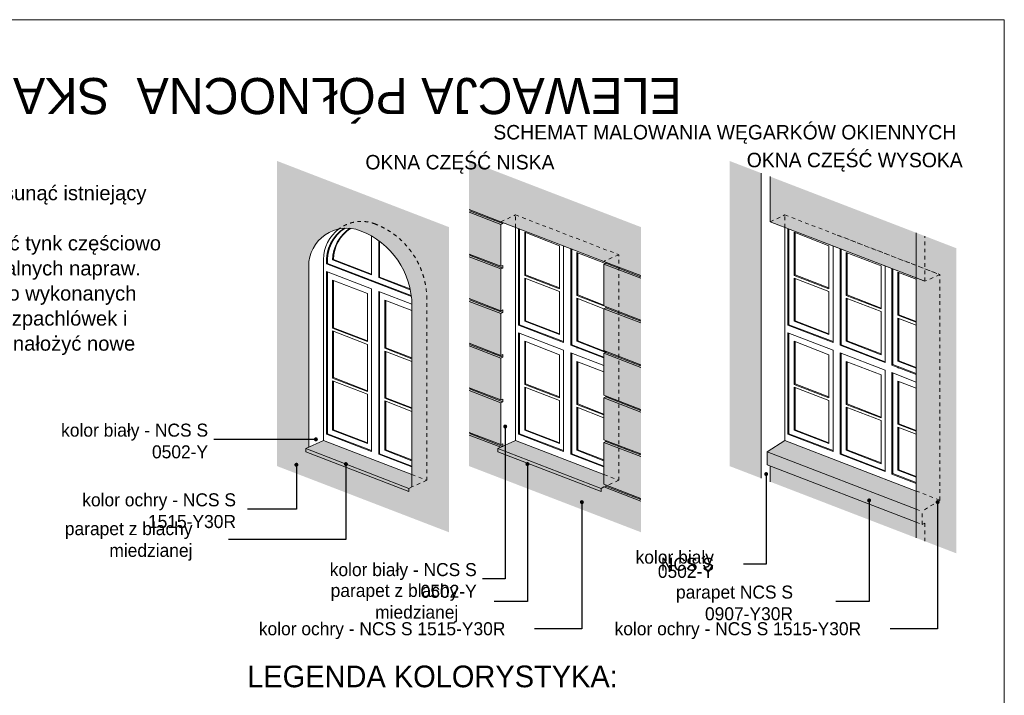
# Model space of a CAD drawing. Extents: x -396299 to -11759, y -15022 to 18278.
# Tile 57 of 205: x -280166 to -266544, y 8935 to 18278. Entities that reach past the tile are written whole.
import ezdxf

# ---------------------------------------------------------------- set-up
doc = ezdxf.new("R2010")
doc.units = 0
doc.header["$MEASUREMENT"] = 0
doc.linetypes.add('Hidden Line', pattern=[100, 50, -50])
doc.layers.add('Arch okna_Nr_Pióra__114', color=7, linetype='Continuous', lineweight=13, true_color=0xf1d696)
for name, color, linetype, lineweight in [('Arch okna_Nr_Pióra__32', 34, 'Continuous', 15), ('Arch opisy_Nr_Pióra__1', 7, 'Continuous', 25), ('Arch opisy_Nr_Pióra__21', 7, 'Continuous', 13), ('Arch opisy_Nr_Pióra__5', 7, 'Continuous', 13), ('ARCH TABELA_Nr_Pióra__21', 7, 'Continuous', 13), ('INWENT.ŚCIANY_Nr_Pióra__21', 7, 'Continuous', 13)]:
    doc.layers.add(name, color=color, linetype=linetype, lineweight=lineweight)
doc.styles.add('GENERATED_STYLE_10', font='arial.ttf')
doc.styles.add('GENERATED_STYLE_3', font='txt')
doc.styles.add('GENERATED_STYLE_4', font='txt')
doc.dimstyles.new('GENERATED_STYLE__11', dxfattribs={"dimtxt": 0.18, "dimasz": 109.44, "dimexe": 0.18, "dimexo": 0.0625, "dimgap": 0.09, "dimtad": 0, "dimtih": 1, "dimtoh": 1, "dimdec": 4, "dimzin": 0, "dimdsep": 46, "dimcen": 0.09, "dimadec": 0, "dimazin": 0, "dimtfac": 1, "dimtdec": 4, "dimtmove": 0, "dimatfit": 3, "dimldrblk": 'ARROWHEAD_11', "dimfxl": 0, "dimtolj": 1, "dimtzin": 0, "dimarcsym": 0})

# ---------------------------------------------------------------- blocks, each defined once
blk = doc.blocks.new('ARROWHEAD_11')
at = {"color": 0, "linetype": 'Continuous', "lineweight": 0}
blk.add_line((0, 0), (-1, 0), dxfattribs=at)
at = {"color": 0, "linetype": 'Continuous', "lineweight": 0, "const_width": 0.25, "flags": 128}
blk.add_lwpolyline([(-0.125, 0, 1), (0.125, 0, 1)], format="xyb", close=True, dxfattribs=at)

msp = doc.modelspace()

# ---------------------------------------------------------------- hatches: boundary and pattern name
at = {"layer": 'Arch okna_Nr_Pióra__114', "linetype": 'Continuous', "lineweight": 0, "true_color": 0x786b4b}
h = msp.add_hatch(color=47, dxfattribs=at)
h.paths.add_polyline_path([(-276605.6, 16324.9), (-276605.6, 12104.9), (-274227.8, 11190.4), (-274227.8, 15410.3)], flags=0)
h.paths.add_polyline_path([(-276208.3, 12301.6), (-276208.3, 12346.6), (-276167.3, 12365.2), (-276167.3, 14870.2, -0.5263345), (-275453.3, 15360.6, -0.3049957), (-274739.5, 14342.7), (-274739.3, 11816), (-274780.3, 11797.4), (-274780.3, 11752.4), (-274795, 11758.1)], flags=0)
h = msp.add_hatch(color=47, dxfattribs=at)
h.paths.add_polyline_path([(-271570.7, 11190.4), (-271570.7, 15410.3), (-273948.5, 16324.9), (-273948.5, 12104.9)], flags=0)
h.paths.add_polyline_path([(-273551.1, 12301.6), (-273551.1, 12346.6), (-273482.8, 12377.6), (-273482.8, 12415.1), (-273510.2, 12402.7), (-273510.2, 12981.7), (-273482.8, 12994.1), (-273482.8, 13031.6), (-273510.2, 13019.2), (-273510.2, 13598.2), (-273482.8, 13610.6), (-273482.8, 13648.1), (-273510.2, 13635.7), (-273510.2, 14214.7), (-273482.8, 14227.1), (-273482.8, 14264.6), (-273510.2, 14252.2), (-273510.2, 14831.2), (-273482.8, 14843.6), (-273482.8, 14881.1), (-273510.2, 14868.7), (-273510.2, 15447.7), (-273482.8, 15460.1), (-273482.8, 15474.7), (-272054.7, 14925.4), (-272054.7, 14910.8), (-272082.1, 14898.5), (-272082.1, 14319.5), (-272054.7, 14308.9), (-272054.7, 14294.3), (-272082.1, 14281.8), (-272082.1, 13703), (-272054.7, 13692.4), (-272054.7, 13677.8), (-272082.1, 13665.3), (-272082.1, 13086.5), (-272054.7, 13075.9), (-272054.7, 13061.3), (-272082.1, 13048.8), (-272082.1, 12470), (-272054.7, 12459.4), (-272054.7, 12444.8), (-272082.1, 12432.5), (-272082.1, 11853.5), (-272054.7, 11842.9), (-272054.7, 11828.3), (-272123.1, 11797.4), (-272123.1, 11752.4)], flags=0)
for points in [[(-269906.3, 16156.3), (-270344.7, 16324.9), (-270344.7, 12104.9), (-269906.3, 11936.3)], [(-267764.3, 15332.4), (-269783.4, 16109), (-269783.4, 15485.2), (-267764.3, 14708.6)], [(-267208.9, 10898.8), (-267208.9, 15118.8), (-267764.3, 15332.4), (-267764.3, 11112.5)], [(-269783.4, 12105.9), (-269783.4, 11889), (-267764.3, 11112.5), (-267764.3, 11329.3)]]:
    msp.add_hatch(color=47, dxfattribs=at).paths.add_polyline_path(points, flags=0)
at = {"layer": 'Arch okna_Nr_Pióra__114', "linetype": 'Continuous', "lineweight": 0, "true_color": 0x3c3525}
for points in [[(-267764.3, 11760.3), (-269578.4, 12458), (-269824.4, 12301.6), (-267764.3, 11509.3)], [(-267764.3, 11329.3), (-267764.3, 11509.3), (-269824.4, 12301.6), (-269824.4, 12121.6)]]:
    msp.add_hatch(color=39, dxfattribs=at).paths.add_polyline_path(points, flags=0)
at = {"layer": 'Arch okna_Nr_Pióra__32', "linetype": 'Continuous', "lineweight": 0, "true_color": 0x603000}
for points in [[(-274780.3, 11797.4), (-274739.3, 11816), (-274739.3, 11987.6), (-275962.3, 12458), (-276208.3, 12346.6)], [(-272123.1, 11797.4), (-272082.1, 11816), (-272082, 11815.9), (-272054.7, 11828.3), (-272054.8, 11828.3), (-272054.7, 11828.4), (-272054.7, 11842.9), (-272082.1, 11853.5), (-272082.1, 11987.6), (-273305.2, 12458), (-273551.1, 12346.6)], [(-274780.3, 11752.4), (-274780.3, 11797.4), (-276208.3, 12346.6), (-276208.3, 12301.6)], [(-272123.1, 11797.4), (-273551.1, 12346.6), (-273551.1, 12301.6), (-272123.1, 11752.4)]]:
    msp.add_hatch(color=48, dxfattribs=at).paths.add_polyline_path(points, flags=0)

# ---------------------------------------------------------------- linework, layer by layer
at = {"layer": 'ARCH TABELA_Nr_Pióra__21', "linetype": 'Continuous'}
for p, q in [((-341543.7, 18278.4), (-266543.7, 18278.4)), ((-266543.7, 18278.4), (-266543.7, -11421.6))]:
    msp.add_line(p, q, dxfattribs=at)
at = {"layer": 'INWENT.ŚCIANY_Nr_Pióra__21', "linetype": 'Continuous'}
for p, q in [((-269906.3, 16156.3), (-269906.3, 11936.3)), ((-269783.4, 15485.2), (-269783.4, 16109)), ((-273510.2, 15485.2), (-273948.5, 15653.8)), ((-273510.2, 15447.7), (-273948.5, 15616.3)), ((-273482.8, 15460.1), (-273943.5, 15637.2)), ((-273510.2, 15485.2), (-272082.1, 14936)), ((-273482.8, 15460.1), (-273510.2, 15447.7)), ((-273510.2, 14868.7), (-273510.2, 15447.7)), ((-273482.8, 15474.7), (-273482.8, 15460.1)), ((-273305.2, 12458), (-273305.2, 15406.4)), ((-269783.4, 15485.2), (-267764.3, 14708.6)), ((-269578.4, 12458), (-269578.4, 15406.4)), ((-275297.3, 14748.7), (-275297.3, 15286.2)), ((-273263.2, 14054.3), (-273263.2, 15390.2)), ((-273249.5, 14060.5), (-273249.5, 15385)), ((-273179.5, 15338.2), (-272696.5, 15152.4)), ((-273179.5, 14742.9), (-273179.5, 15338.2)), ((-273165.8, 14749.1), (-273165.8, 15333)), ((-269536.4, 14054.3), (-269536.4, 15390.2)), ((-269522.7, 14060.5), (-269522.7, 15385)), ((-269452.7, 15338.2), (-268969.7, 15152.4)), ((-269452.7, 14742.9), (-269452.7, 15338.2)), ((-269439, 14749.1), (-269439, 15333)), ((-267764.3, 11112.5), (-267764.3, 15332.4)), ((-275199.3, 14711), (-275199.3, 15222.7)), ((-275185.6, 14717.1), (-275185.6, 15212.7)), ((-272696.5, 14557.1), (-272696.5, 15152.4)), ((-272640.2, 13814.7), (-272640.2, 15150.6)), ((-269062.3, 15207.9), (-267641.3, 14661.3)), ((-268969.7, 14557.1), (-268969.7, 15152.4)), ((-268913.4, 13814.7), (-268913.4, 15150.6)), ((-273510.2, 14868.7), (-273948.5, 15037.3)), ((-273510.2, 14831.2), (-273948.5, 14999.8)), ((-273482.8, 14843.6), (-273943.5, 15020.7)), ((-272542.2, 13777), (-272542.2, 15112.9)), ((-272528.5, 13783.2), (-272528.5, 15107.6)), ((-272458.5, 15060.9), (-272060.9, 14908)), ((-272458.5, 14465.6), (-272458.5, 15060.9)), ((-272444.8, 14471.8), (-272444.8, 15055.6)), ((-268815.4, 13777), (-268815.4, 15112.9)), ((-268801.7, 13783.2), (-268801.7, 15107.6)), ((-268731.7, 14465.6), (-268731.7, 15060.9)), ((-268731.7, 15060.9), (-268248.7, 14875.1)), ((-268718, 14471.8), (-268718, 15055.6)), ((-276167.3, 12365.2), (-276167.3, 14870.2)), ((-275962.3, 12458), (-275962.3, 14963)), ((-275920.3, 14901.8), (-275906.6, 14908)), ((-275920.3, 14901.8), (-274746.8, 14450.5)), ((-275906.6, 14908), (-274748.3, 14462.5)), ((-275836.6, 14956.1), (-275823, 14962.3)), ((-275836.6, 14956.1), (-275297.3, 14748.7)), ((-275823, 14962.3), (-275297.3, 14760.1)), ((-273510.2, 14868.7), (-273482.8, 14881.1)), ((-273482.8, 14881.1), (-273482.8, 14843.6)), ((-271570.7, 14739.2), (-272082.1, 14936)), ((-272082.1, 14898.3), (-272054.7, 14910.8)), ((-272082.1, 14319.5), (-272082.1, 14898.5)), ((-271570.7, 14701.7), (-272082.1, 14898.5)), ((-272054.7, 14910.8), (-272054.7, 14925.4)), ((-271570.7, 14724.6), (-272054.7, 14910.8)), ((-268248.7, 14279.8), (-268248.7, 14875.1)), ((-268192.4, 13537.4), (-268192.4, 14873.3)), ((-275920.3, 14796.8), (-275297.3, 14557.2)), ((-275920.3, 12546.8), (-275920.3, 14796.8)), ((-275906.6, 12553), (-275906.6, 14791.6)), ((-275185.6, 14717.1), (-275199.3, 14711)), ((-275185.6, 14717.1), (-274764.1, 14555)), ((-273482.8, 14843.6), (-273510.2, 14831.2)), ((-273510.2, 14252.2), (-273510.2, 14831.2)), ((-273165.8, 14749.1), (-273179.5, 14742.9)), ((-273179.5, 14742.9), (-272696.5, 14557.1)), ((-273165.8, 14749.1), (-272696.5, 14568.6)), ((-269439, 14749.1), (-269452.7, 14742.9)), ((-269452.7, 14742.9), (-268969.7, 14557.1)), ((-269439, 14749.1), (-268969.7, 14568.6)), ((-268101.4, 13502.4), (-268101.4, 14838.3)), ((-268087.7, 13508.6), (-268087.7, 14833)), ((-268017.7, 14786.3), (-267764.3, 14688.8)), ((-268017.7, 14191), (-268017.7, 14786.3)), ((-268004, 14197.2), (-268004, 14781)), ((-275836.6, 14678.2), (-275353.6, 14492.4)), ((-275836.6, 14012.7), (-275836.6, 14678.2)), ((-275823, 14018.8), (-275823, 14673)), ((-275199.3, 14711), (-274761.5, 14542.6)), ((-273179.5, 14108.6), (-273179.5, 14703.9)), ((-273179.5, 14703.9), (-272696.5, 14518.1)), ((-273165.8, 14114.8), (-273165.8, 14698.6)), ((-269452.7, 14703.9), (-268969.7, 14518.1)), ((-269452.7, 14108.6), (-269452.7, 14703.9)), ((-269439, 14114.8), (-269439, 14698.6)), ((-275353.6, 13826.9), (-275353.6, 14492.4)), ((-275297.3, 12307.2), (-275297.3, 14557.2)), ((-275199.3, 14519.5), (-274739.5, 14342.7)), ((-275199.3, 12269.5), (-275199.3, 14519.5)), ((-275185.6, 12275.7), (-275185.6, 14514.3)), ((-272696.5, 13922.8), (-272696.5, 14518.1)), ((-272444.8, 14471.8), (-272458.5, 14465.6)), ((-272458.5, 14465.6), (-272082.1, 14320.8)), ((-272444.8, 14471.8), (-272082.1, 14332.3)), ((-268969.7, 13922.8), (-268969.7, 14518.1)), ((-268718, 14471.8), (-268731.7, 14465.6)), ((-268731.7, 14465.6), (-268248.7, 14279.8)), ((-268718, 14471.8), (-268248.7, 14291.3)), ((-275115.6, 14400.9), (-274739.3, 14256.1)), ((-275115.6, 13735.3), (-275115.6, 14400.9)), ((-275102, 13741.5), (-275102, 14395.6)), ((-274739.3, 11816), (-274739.3, 14321)), ((-273510.2, 14252.2), (-273948.5, 14420.8)), ((-273510.2, 14214.7), (-273948.5, 14383.3)), ((-273482.8, 14227.1), (-273943.5, 14404.2)), ((-272458.5, 13831.3), (-272458.5, 14426.6)), ((-272458.5, 14426.6), (-272082.1, 14281.8)), ((-272444.8, 13837.5), (-272444.8, 14421.3)), ((-271570.7, 14122.7), (-272082.1, 14319.5)), ((-272054.7, 14294.3), (-272054.7, 14308.9)), ((-268731.7, 13831.3), (-268731.7, 14426.6)), ((-268731.7, 14426.6), (-268248.7, 14240.8)), ((-268718, 13837.5), (-268718, 14421.3)), ((-273510.2, 14252.2), (-273482.8, 14264.6)), ((-273482.8, 14227.1), (-273510.2, 14214.7)), ((-273510.2, 13635.7), (-273510.2, 14214.7)), ((-273482.8, 14264.6), (-273482.8, 14227.1)), ((-272082.1, 14281.8), (-272054.7, 14294.3)), ((-272082.1, 13703), (-272082.1, 14282)), ((-271570.7, 14085.2), (-272082.1, 14282)), ((-271570.7, 14108.1), (-272054.7, 14294.3)), ((-268248.7, 13645.5), (-268248.7, 14240.8)), ((-268004, 14197.2), (-268017.7, 14191)), ((-268017.7, 14191), (-267764.3, 14093.5)), ((-268004, 14197.2), (-267764.3, 14105)), ((-273263.2, 14054.3), (-273249.5, 14060.5)), ((-273263.2, 14054.3), (-272640.2, 13814.7)), ((-273249.5, 14060.5), (-272640.2, 13826.2)), ((-273165.8, 14114.8), (-273179.5, 14108.6)), ((-273179.5, 14108.6), (-272696.5, 13922.8)), ((-273165.8, 14114.8), (-272696.5, 13934.3)), ((-269536.4, 14054.3), (-269522.7, 14060.5)), ((-269536.4, 14054.3), (-268913.4, 13814.7)), ((-269522.7, 14060.5), (-268913.4, 13826.2)), ((-269439, 14114.8), (-269452.7, 14108.6)), ((-269452.7, 14108.6), (-268969.7, 13922.8)), ((-269439, 14114.8), (-268969.7, 13934.3)), ((-268017.7, 13556.7), (-268017.7, 14152)), ((-268017.7, 14152), (-267764.3, 14054.5)), ((-268004, 13562.9), (-268004, 14146.7)), ((-275823, 14018.8), (-275836.6, 14012.7)), ((-275836.6, 14012.7), (-275353.6, 13826.9)), ((-275836.6, 13973.7), (-275353.6, 13787.9)), ((-275836.6, 13322.3), (-275836.6, 13973.7)), ((-275823, 14018.8), (-275353.6, 13838.3)), ((-275823, 13328.5), (-275823, 13968.4)), ((-273263.2, 13949.3), (-272640.2, 13709.7)), ((-273263.2, 12546.8), (-273263.2, 13949.3)), ((-273249.5, 12553), (-273249.5, 13944.1)), ((-269536.4, 12546.8), (-269536.4, 13949.3)), ((-269536.4, 13949.3), (-268913.4, 13709.7)), ((-269522.7, 12553), (-269522.7, 13944.1)), ((-275353.6, 13136.6), (-275353.6, 13787.9)), ((-273510.2, 13635.7), (-273948.5, 13804.3)), ((-273510.2, 13598.2), (-273948.5, 13766.8)), ((-273482.8, 13610.6), (-273943.5, 13787.7)), ((-273179.5, 13235.4), (-273179.5, 13830.7)), ((-273179.5, 13830.7), (-272696.5, 13644.9)), ((-273165.8, 13241.6), (-273165.8, 13825.5)), ((-272528.5, 13783.2), (-272542.2, 13777)), ((-272542.2, 13777), (-272082.1, 13600.1)), ((-272528.5, 13783.2), (-272082.1, 13611.5)), ((-272444.8, 13837.5), (-272458.5, 13831.3)), ((-272458.5, 13831.3), (-272056.8, 13676.8)), ((-272444.8, 13837.5), (-272054.7, 13687.4)), ((-269452.7, 13235.4), (-269452.7, 13830.7)), ((-269452.7, 13830.7), (-268969.7, 13644.9)), ((-269439, 13241.6), (-269439, 13825.5)), ((-268815.4, 13777), (-268801.7, 13783.2)), ((-268815.4, 13777), (-268192.4, 13537.4)), ((-268801.7, 13783.2), (-268192.4, 13548.8)), ((-268718, 13837.5), (-268731.7, 13831.3)), ((-268731.7, 13831.3), (-268248.7, 13645.5)), ((-268718, 13837.5), (-268248.7, 13657)), ((-275102, 13741.5), (-275115.6, 13735.3)), ((-275115.6, 13735.3), (-274739.3, 13590.6)), ((-275115.6, 13696.3), (-274739.3, 13551.6)), ((-275115.6, 13045), (-275115.6, 13696.3)), ((-275102, 13741.5), (-274739.3, 13602)), ((-275102, 13051.2), (-275102, 13691.1)), ((-273510.2, 13635.7), (-273482.8, 13648.1)), ((-273482.8, 13648.1), (-273482.8, 13610.6)), ((-272696.5, 13049.6), (-272696.5, 13644.9)), ((-272640.2, 12307.2), (-272640.2, 13709.7)), ((-272542.2, 13672), (-272082.1, 13495.1)), ((-272542.2, 12269.5), (-272542.2, 13672)), ((-272528.5, 12275.7), (-272528.5, 13666.8)), ((-272444.8, 13741.5), (-272458.5, 13735.3)), ((-271570.7, 13506.2), (-272082.1, 13703)), ((-272082.1, 13665.3), (-272054.7, 13677.8)), ((-272082.1, 13086.5), (-272082.1, 13665.5)), ((-271570.7, 13468.7), (-272082.1, 13665.5)), ((-272054.7, 13677.8), (-272054.7, 13692.4)), ((-271570.7, 13491.6), (-272054.7, 13677.8)), ((-268969.7, 13049.6), (-268969.7, 13644.9)), ((-268913.4, 12307.2), (-268913.4, 13709.7)), ((-268815.4, 13672), (-268192.4, 13432.4)), ((-268815.4, 12269.5), (-268815.4, 13672)), ((-268801.7, 12275.7), (-268801.7, 13666.8)), ((-273482.8, 13610.6), (-273510.2, 13598.2)), ((-273510.2, 13019.2), (-273510.2, 13598.2)), ((-272458.5, 12958.1), (-272458.5, 13553.4)), ((-272458.5, 13553.4), (-272082.1, 13408.6)), ((-272444.8, 12964.3), (-272444.8, 13548.1)), ((-268731.7, 13553.4), (-268248.7, 13367.6)), ((-268731.7, 12958.1), (-268731.7, 13553.4)), ((-268718, 12964.3), (-268718, 13548.1)), ((-268087.7, 13508.6), (-268101.4, 13502.4)), ((-268101.4, 13502.4), (-267764.3, 13372.8)), ((-268087.7, 13508.6), (-267764.3, 13384.2)), ((-268004, 13562.9), (-268017.7, 13556.7)), ((-268017.7, 13556.7), (-267764.3, 13459.2)), ((-268004, 13562.9), (-267764.3, 13470.7)), ((-268248.7, 12772.3), (-268248.7, 13367.6)), ((-268192.4, 12029.9), (-268192.4, 13432.4)), ((-268101.4, 11994.9), (-268101.4, 13397.4)), ((-268101.4, 13397.4), (-267764.3, 13267.8)), ((-268087.7, 12001.1), (-268087.7, 13392.1)), ((-268004, 13466.9), (-268017.7, 13460.7)), ((-275823, 13328.5), (-275836.6, 13322.3)), ((-275836.6, 13322.3), (-275353.6, 13136.6)), ((-275836.6, 13283.3), (-275353.6, 13097.6)), ((-275836.6, 12601.1), (-275836.6, 13283.3)), ((-275823, 13328.5), (-275353.6, 13148)), ((-275823, 12607.3), (-275823, 13278.1)), ((-273165.8, 13241.6), (-273179.5, 13235.4)), ((-273179.5, 13235.4), (-272696.5, 13049.6)), ((-273165.8, 13241.6), (-272696.5, 13061.1)), ((-269439, 13241.6), (-269452.7, 13235.4)), ((-269452.7, 13235.4), (-268969.7, 13049.6)), ((-269439, 13241.6), (-268969.7, 13061.1)), ((-268017.7, 12683.5), (-268017.7, 13278.8)), ((-268017.7, 13278.8), (-267764.3, 13181.3)), ((-268004, 12689.7), (-268004, 13273.5)), ((-275353.6, 12415.3), (-275353.6, 13097.6)), ((-273510.2, 13019.2), (-273948.5, 13187.8)), ((-273510.2, 12981.7), (-273948.5, 13150.3)), ((-273482.8, 12994.1), (-273943.5, 13171.2)), ((-273179.5, 13196.4), (-272696.5, 13010.6)), ((-273179.5, 12601.1), (-273179.5, 13196.4)), ((-273165.8, 12607.3), (-273165.8, 13191.1)), ((-271570.7, 12889.7), (-272082.1, 13086.5)), ((-269452.7, 12601.1), (-269452.7, 13196.4)), ((-269452.7, 13196.4), (-268969.7, 13010.6)), ((-269439, 12607.3), (-269439, 13191.1)), ((-275102, 13051.2), (-275115.6, 13045)), ((-275115.6, 13045), (-274739.3, 12900.3)), ((-275115.6, 13006), (-274739.3, 12861.3)), ((-275115.6, 12323.8), (-275115.6, 13006)), ((-275102, 13051.2), (-274739.3, 12911.7)), ((-275102, 12330), (-275102, 13000.8)), ((-273510.2, 13019.2), (-273482.8, 13031.6)), ((-273482.8, 12994.1), (-273510.2, 12981.7)), ((-273510.2, 12402.7), (-273510.2, 12981.7)), ((-273482.8, 13031.6), (-273482.8, 12994.1)), ((-272696.5, 12415.3), (-272696.5, 13010.6)), ((-272444.8, 12964.3), (-272458.5, 12958.1)), ((-272458.5, 12958.1), (-272082.1, 12813.3)), ((-272444.8, 12964.3), (-272082.1, 12824.8)), ((-272082.1, 13048.8), (-272054.7, 13061.3)), ((-272082.1, 12470), (-272082.1, 13049)), ((-271570.7, 12852.2), (-272082.1, 13049)), ((-272054.7, 13061.3), (-272054.7, 13075.9)), ((-271570.7, 12875.1), (-272054.7, 13061.3)), ((-268969.7, 12415.3), (-268969.7, 13010.6)), ((-268718, 12964.3), (-268731.7, 12958.1)), ((-268731.7, 12958.1), (-268248.7, 12772.3)), ((-268718, 12964.3), (-268248.7, 12783.8)), ((-272458.5, 12323.8), (-272458.5, 12919.1)), ((-272458.5, 12919.1), (-272082.1, 12774.3)), ((-272444.8, 12330), (-272444.8, 12913.8)), ((-268731.7, 12919.1), (-268248.7, 12733.3)), ((-268731.7, 12323.8), (-268731.7, 12919.1)), ((-268718, 12330), (-268718, 12913.8)), ((-268248.7, 12138), (-268248.7, 12733.3)), ((-268004, 12689.7), (-268017.7, 12683.5)), ((-268017.7, 12683.5), (-267764.3, 12586)), ((-268004, 12689.7), (-267764.3, 12597.5)), ((-275920.3, 12546.8), (-275906.6, 12553)), ((-275920.3, 12546.8), (-275297.3, 12307.2)), ((-275906.6, 12553), (-275297.3, 12318.7)), ((-275823, 12607.3), (-275836.6, 12601.1)), ((-275836.6, 12601.1), (-275353.6, 12415.3)), ((-275823, 12607.3), (-275353.6, 12426.8)), ((-273510.2, 12402.7), (-273948.5, 12571.3)), ((-273510.2, 12365.2), (-273948.5, 12533.8)), ((-273482.8, 12377.6), (-273943.5, 12554.7)), ((-273263.2, 12546.8), (-273249.5, 12553)), ((-273263.2, 12546.8), (-272640.2, 12307.2)), ((-273249.5, 12553), (-272640.2, 12318.7)), ((-273165.8, 12607.3), (-273179.5, 12601.1)), ((-273179.5, 12601.1), (-272696.5, 12415.3)), ((-273165.8, 12607.3), (-272696.5, 12426.8)), ((-269536.4, 12546.8), (-269522.7, 12553)), ((-269536.4, 12546.8), (-268913.4, 12307.2)), ((-269522.7, 12553), (-268913.4, 12318.7)), ((-269439, 12607.3), (-269452.7, 12601.1)), ((-269452.7, 12601.1), (-268969.7, 12415.3)), ((-269439, 12607.3), (-268969.7, 12426.8)), ((-268017.7, 12049.2), (-268017.7, 12644.5)), ((-268017.7, 12644.5), (-267764.3, 12547)), ((-268004, 12055.4), (-268004, 12639.2)), ((-275962.3, 12458), (-276208.3, 12346.6)), ((-275962.3, 12458), (-274739.3, 11987.6)), ((-273305.2, 12458), (-273551.1, 12346.6)), ((-273510.2, 12402.7), (-273482.8, 12415.1)), ((-273482.8, 12415.1), (-273482.8, 12377.6)), ((-273305.2, 12458), (-272082.1, 11987.6)), ((-271570.7, 12273.2), (-272082.1, 12470)), ((-272082.1, 12432.3), (-272054.7, 12444.8)), ((-272082.1, 11853.5), (-272082.1, 12432.5)), ((-271570.7, 12235.7), (-272082.1, 12432.5)), ((-272054.7, 12444.8), (-272054.7, 12459.4)), ((-271570.7, 12258.6), (-272054.7, 12444.8)), ((-269578.4, 12458), (-269824.4, 12301.6)), ((-269578.4, 12458), (-267764.3, 11760.3)), ((-276208.3, 12346.6), (-276208.3, 12301.6)), ((-276208.3, 12346.6), (-274780.3, 11797.4)), ((-276208.3, 12301.6), (-274780.3, 11752.4)), ((-275185.6, 12275.7), (-275199.3, 12269.5)), ((-275199.3, 12269.5), (-274739.3, 12092.6)), ((-275185.6, 12275.7), (-274739.3, 12104)), ((-275102, 12330), (-275115.6, 12323.8)), ((-275115.6, 12323.8), (-274739.3, 12179)), ((-275102, 12330), (-274739.3, 12190.5)), ((-273551.1, 12346.6), (-273551.1, 12301.6)), ((-273551.1, 12346.6), (-272123.1, 11797.4)), ((-273551.1, 12301.6), (-272123.1, 11752.4)), ((-273482.8, 12377.6), (-273510.2, 12365.2)), ((-272528.5, 12275.7), (-272542.2, 12269.5)), ((-272542.2, 12269.5), (-272082.1, 12092.6)), ((-272528.5, 12275.7), (-272082.1, 12104)), ((-272444.8, 12330), (-272458.5, 12323.8)), ((-272458.5, 12323.8), (-272082.1, 12179)), ((-272444.8, 12330), (-272082.1, 12190.5)), ((-269824.4, 12301.6), (-267764.3, 11509.3)), ((-269824.4, 12301.6), (-269824.4, 12121.6)), ((-268815.4, 12269.5), (-268801.7, 12275.7)), ((-268815.4, 12269.5), (-268192.4, 12029.9)), ((-268801.7, 12275.7), (-268192.4, 12041.3)), ((-268718, 12330), (-268731.7, 12323.8)), ((-268731.7, 12323.8), (-268248.7, 12138)), ((-268718, 12330), (-268248.7, 12149.5)), ((-269824.4, 12121.6), (-267764.3, 11329.3)), ((-269783.4, 11889), (-269783.4, 12105.9)), ((-268087.7, 12001.1), (-268101.4, 11994.9)), ((-268101.4, 11994.9), (-267764.3, 11865.3)), ((-268087.7, 12001.1), (-267764.3, 11876.7)), ((-268004, 12055.4), (-268017.7, 12049.2)), ((-268017.7, 12049.2), (-267764.3, 11951.7)), ((-268004, 12055.4), (-267764.3, 11963.2)), ((-271570.7, 11656.7), (-272082.1, 11853.5)), ((-274739.3, 11816), (-274780.3, 11797.4)), ((-274780.3, 11752.4), (-274780.3, 11797.4)), ((-272082.1, 11816), (-272123.1, 11797.4)), ((-272123.1, 11752.4), (-272123.1, 11797.4)), ((-272082.1, 11815.8), (-272054.7, 11828.3)), ((-271570.7, 11619.2), (-272082.1, 11816)), ((-271570.7, 11642.1), (-272054.8, 11828.3)), ((-272054.7, 11828.3), (-272054.7, 11842.9))]:
    msp.add_line(p, q, dxfattribs=at)
at = {"layer": 'INWENT.ŚCIANY_Nr_Pióra__21', "linetype": 'Hidden Line'}
for p, q in [((-273510.2, 15485.2), (-273305.2, 15578)), ((-273305.2, 15406.4), (-273305.2, 15578)), ((-273305.2, 15578), (-271877.2, 15028.7)), ((-269783.4, 15485.2), (-269578.4, 15578)), ((-269578.4, 15406.4), (-269578.4, 15578)), ((-269578.4, 15578), (-267436.3, 14754.1)), ((-268857.4, 15300.7), (-267436.3, 14754.1)), ((-267641.3, 14661.3), (-267641.3, 15285.1)), ((-271877.2, 15028.7), (-272082.1, 14936)), ((-271877.2, 11908.7), (-271877.2, 15028.7)), ((-267436.3, 14754.1), (-267641.3, 14661.3)), ((-267436.3, 11634.1), (-267436.3, 14754.1)), ((-267764.3, 14708.6), (-267641.3, 14661.3)), ((-274534.3, 11908.7), (-274534.3, 14413.7)), ((-274739.3, 11987.6), (-274534.3, 11908.7)), ((-272082.1, 11987.6), (-271877.2, 11908.7)), ((-274534.3, 11908.7), (-274739.3, 11816)), ((-271877.2, 11908.7), (-272054.8, 11828.3)), ((-267764.3, 11760.3), (-267436.3, 11634.1)), ((-267436.3, 11634.1), (-267682.3, 11477.8)), ((-267764.3, 11509.3), (-267682.3, 11477.8)), ((-267682.3, 11297.8), (-267682.3, 11477.8)), ((-267764.3, 11329.3), (-267682.3, 11297.8)), ((-267682.3, 11297.8), (-267641.3, 11316.3)), ((-267641.3, 11065.2), (-267641.3, 11316.3))]:
    msp.add_line(p, q, dxfattribs=at)
at = {"layer": 'INWENT.ŚCIANY_Nr_Pióra__21', "linetype": 'Continuous'}
for centre, radius, start, end in [((-275641.9, 14870.2), 525.4, 68.96249, 180), ((-275393.9, 14944.7), 528.2, 121.55029, 184.66062), ((-275381.7, 14949.9), 526.7, 122.28273, 184.56526), ((-275297.3, 14946.7), 539.4, 124.00379, 179.0027), ((-275292.8, 14953.5), 530.2, 124.02516, 179.05608), ((-275436.9, 14963), 525.4, 126.71876, 180), ((-275853.1, 14321), 1113.9, 0, 68.96249)]:
    msp.add_arc(centre, radius, start, end, dxfattribs=at)
at = {"layer": 'INWENT.ŚCIANY_Nr_Pióra__21', "linetype": 'Hidden Line'}
for centre, radius, start, end in [((-275436.9, 14963), 525.4, 68.96249, 126.71876), ((-275648.1, 14413.7), 1113.9, 0, 68.96249)]:
    msp.add_arc(centre, radius, start, end, dxfattribs=at)

# ---------------------------------------------------------------- texts
at = {"layer": 'Arch opisy_Nr_Pióra__1', "linetype": 'Continuous', "insert": (-282935.2, 16972.5), "char_height": 500, "attachment_point": 3, "rotation": 180, "style": 'GENERATED_STYLE_4'}
msp.add_mtext('{ELEWACJA PÓŁNOCNA  SKALA 1:100}', dxfattribs=at)
at = {"layer": 'Arch opisy_Nr_Pióra__1', "linetype": 'Continuous', "char_height": 200, "style": 'GENERATED_STYLE_3'}
for s, insert, attachment_point in [('{SCHEMAT MALOWANIA WĘGARKÓW OKIENNYCH}', (-267208.9, 16822.2), 3), ('{OKNA CZĘŚĆ NISKA}', (-275382.6, 16407.9), 1), ('{OKNA CZĘŚĆ WYSOKA}', (-270106.7, 16437.9), 1)]:
    msp.add_mtext(s, dxfattribs=dict(at, insert=insert, attachment_point=attachment_point))
at = {"layer": 'Arch opisy_Nr_Pióra__21', "linetype": 'Continuous', "char_height": 180, "attachment_point": 6, "style": 'GENERATED_STYLE_3'}
for s, insert, width in [('{kolor biały - NCS S 0502-Y}', (-277559.5, 12450.9), 2586.92), ('{kolor ochry - NCS S 1515-Y30R}', (-277173.4, 11487.2), 3061.275), ('{parapet z blachy miedzianej}', (-277775, 11062.9), 2747.86), ('{kolor biały - NCS S 0502-Y}', (-273843.2, 10522.1), 2586.92), ('{parapet z blachy miedzianej}', (-274097.6, 10208.3), 2747.86), ('{parapet NCS S 0907-Y30R}', (-269467.1, 10211.5), 2553.044), ('{kolor ochry - NCS S 1515-Y30R}', (-273446.2, 9828.7), 3303.523), ('{kolor ochry - NCS S 1515-Y30R}', (-268524.2, 9828.7), 3303.523)]:
    msp.add_mtext(s, dxfattribs=dict(at, insert=insert, width=width))
at = {"layer": 'Arch opisy_Nr_Pióra__21', "linetype": 'Continuous', "insert": (-270561.1, 10746.4), "char_height": 180, "width": 1363.77, "attachment_point": 6, "line_spacing_factor": 0.328155, "style": 'GENERATED_STYLE_3'}
msp.add_mtext('{kolor biały\\PNCS S 0502-Y}', dxfattribs=at)
at = {"layer": 'Arch opisy_Nr_Pióra__21', "linetype": 'Continuous', "insert": (-277018.6, 9346.4), "char_height": 300, "attachment_point": 1, "style": 'GENERATED_STYLE_3'}
msp.add_mtext('{LEGENDA KOLORYSTYKA:}', dxfattribs=at)
at = {"layer": 'Arch opisy_Nr_Pióra__5', "linetype": 'Continuous', "insert": (-285772.2, 16675.8), "char_height": 200, "width": 8259.092, "attachment_point": 1, "line_spacing_factor": 1.040261, "style": 'GENERATED_STYLE_10'}
msp.add_mtext('{UWAGA:\\P1. Wszystkie wymiary sprawdzić na budowie\\P2. Z części cokołowej otynkowanej należy usunąć istniejący \\P   tynk i zastąpić nowym renowacyjnym\\P3. Z pozostałej części elewacji należy usunąć tynk częściowo \\P   odspojony od podłoża oraz wykonanie lokalnych napraw. \\P    Po usunięciu głuchych tynków, niefachowo wykonanych \\P    napraw, kotew, instalacji etc. spękanych szpachlówek i \\P   odpowiednim przygotowaniu muru, należy nałożyć nowe \\P   tynki i powłoki malarskie.}', dxfattribs=at)

# ---------------------------------------------------------------- leaders
at = {"layer": 'Arch opisy_Nr_Pióra__21', "linetype": 'Continuous', "annotation_type": 0, "has_hookline": 1, "hookline_direction": 1}
for points, text_width in [([(-273448.6, 12652.6), (-273448.6, 10546.3), (-273764.3, 10546.3)], 2580), ([(-276068, 12475.1), (-277480.5, 12475.1)], 2580), ([(-276337.7, 12123.8), (-276337.7, 11511.4), (-277014.4, 11511.4)], 2974.3), ([(-275652.2, 12132.8), (-275652.2, 11088.6), (-277278, 11088.6)], 2322.9), ([(-273141, 12132.8), (-273141, 10234.1), (-273600.6, 10234.1)], 2322.9), ([(-269838.2, 11994.8), (-269838.2, 10747), (-270153.9, 10747)], 1028.6), ([(-272388.1, 11606.7), (-272388.1, 9852.9), (-273044.9, 9852.9)], 2974.3), ([(-267466.1, 11606.7), (-267466.1, 9852.9), (-268123, 9852.9)], 2974.3), ([(-268413.9, 11630.6), (-268413.9, 10234.1), (-268873.4, 10234.1)], 2031.4)]:
    msp.add_leader(points, dimstyle='GENERATED_STYLE__11', dxfattribs=dict(at, text_width=text_width))

doc.saveas('drawing.dxf')
